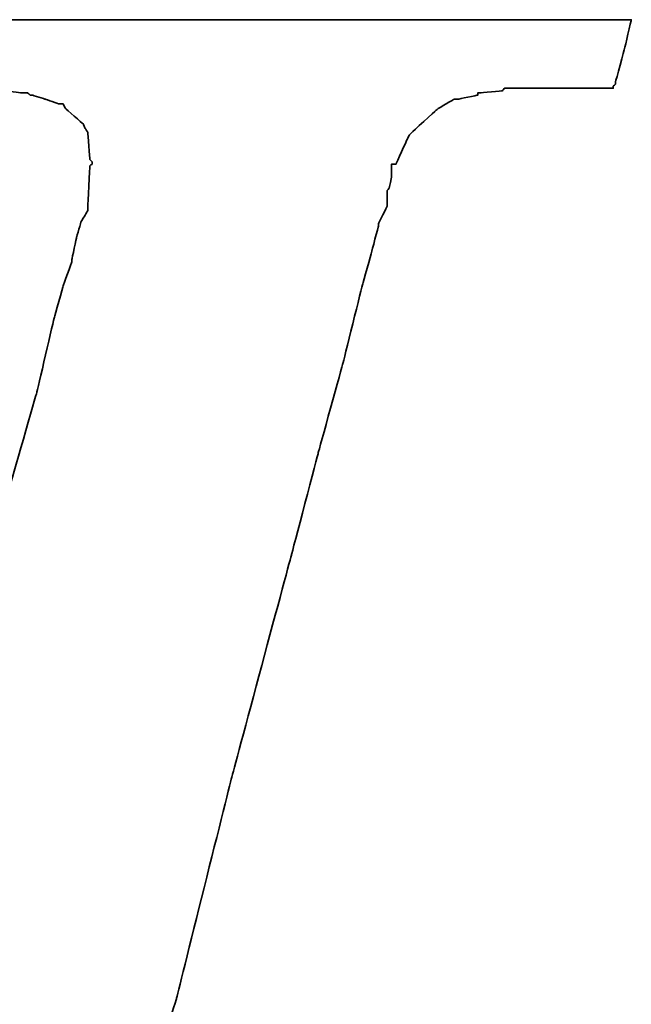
# Model space of a CAD drawing. Header units: millimetres. Extents: x 337 to 649, y 362 to 465.
# Tile 33 of 53: x 557.43 to 559.24, y 395.06 to 397.98. Entities that reach past the tile are written whole.
import ezdxf

# ---------------------------------------------------------------- set-up
doc = ezdxf.new("R2010")
doc.units = ezdxf.units.MM
doc.header["$LTSCALE"] = 0.15
doc.layers.add('DIM', color=4, linetype='CONTINUOUS')
doc.layers.add('layer 1', color=7, linetype='CONTINUOUS')

# ---------------------------------------------------------------- blocks, each defined once
blk = doc.blocks.new('TBI MOTION logo(完整正式版)')
at = {"layer": 'layer 1', "color": 22, "lineweight": 35}
blk.add_open_spline([(-40.59125, -7.943749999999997), (-40.59125, -7.943749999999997), (-40.97375, -7.943749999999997), (-40.97375, -7.943749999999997), (-40.97375, -7.943749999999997), (-40.97375, -7.943749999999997), (-41.38125, -7.943749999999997), (-41.38125, -7.943749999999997), (-41.38125, -7.943749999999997), (-41.38125, -7.943749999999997), (-41.54874999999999, -7.943749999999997), (-41.54874999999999, -7.943749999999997), (-41.54874999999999, -7.943749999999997), (-41.54874999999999, -7.943749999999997), (-41.59875, -7.943749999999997), (-41.59875, -7.943749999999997), (-41.59875, -7.943749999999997), (-41.59875, -7.943749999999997), (-41.88374999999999, -7.943749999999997), (-41.88374999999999, -7.943749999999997), (-41.88374999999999, -7.943749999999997), (-41.88374999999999, -7.943749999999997), (-41.90875, -7.91875), (-41.90875, -7.91875), (-41.90875, -7.91875), (-41.90875, -7.91875), (-42.19875, -7.871249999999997), (-42.19875, -7.871249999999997), (-42.19875, -7.871249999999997), (-42.19875, -7.871249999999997), (-42.43875, -7.82375), (-42.43875, -7.82375), (-42.43875, -7.82375), (-42.43875, -7.82375), (-42.45875, -7.82375), (-42.45875, -7.82375), (-42.45875, -7.82375), (-42.45875, -7.82375), (-42.48624999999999, -7.82375), (-42.48624999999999, -7.82375), (-42.48624999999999, -7.82375), (-42.48624999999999, -7.82375), (-42.67625, -7.723749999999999), (-42.67625, -7.723749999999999), (-42.67625, -7.723749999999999), (-42.67625, -7.723749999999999), (-42.70125, -7.70375), (-42.70125, -7.70375), (-42.70125, -7.70375), (-42.70125, -7.70375), (-42.72375, -7.678749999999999), (-42.72375, -7.678749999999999), (-42.72375, -7.678749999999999), (-42.72375, -7.678749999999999), (-42.86875, -7.488749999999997), (-42.86875, -7.488749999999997), (-42.86875, -7.488749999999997), (-42.86875, -7.488749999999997), (-42.89374999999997, -7.438749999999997), (-42.89374999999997, -7.438749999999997), (-42.89374999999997, -7.438749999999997), (-42.89374999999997, -7.438749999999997), (-42.91875, -7.388749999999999), (-42.91875, -7.388749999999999), (-42.91875, -7.388749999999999), (-42.91875, -7.388749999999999), (-42.93874999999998, -7.12875), (-42.93874999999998, -7.12875), (-42.93874999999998, -7.12875), (-42.93874999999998, -7.12875), (-42.96375, -7.103749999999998), (-42.96375, -7.103749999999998), (-42.96375, -7.103749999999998), (-42.96375, -7.103749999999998), (-42.96375, -7.053749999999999), (-42.96375, -7.053749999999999), (-42.96375, -7.053749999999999), (-42.96375, -7.053749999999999), (-42.96375, -7.00875), (-42.96375, -7.00875), (-42.96375, -7.00875), (-42.96375, -7.00875), (-42.91875, -6.69625), (-42.91875, -6.69625), (-42.91875, -6.69625), (-42.91875, -6.69625), (-42.91875, -6.62375), (-42.91875, -6.62375), (-42.91875, -6.62375), (-42.91875, -6.62375), (-42.91875, -6.59625), (-42.91875, -6.59625), (-42.91875, -6.59625), (-42.91875, -6.59625), (-42.91875, -6.57375), (-42.91875, -6.57375), (-42.91875, -6.57375), (-42.91875, -6.57375), (-42.91875, -6.528749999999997), (-42.91875, -6.528749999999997), (-42.91875, -6.528749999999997), (-42.91875, -6.528749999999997), (-42.89374999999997, -6.50375), (-42.89374999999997, -6.50375), (-42.89374999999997, -6.50375), (-42.89374999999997, -6.50375), (-42.84374999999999, -6.38375), (-42.84374999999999, -6.38375), (-42.84374999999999, -6.38375), (-42.84374999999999, -6.38375), (-42.84374999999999, -6.358749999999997), (-42.84374999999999, -6.358749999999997), (-42.84374999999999, -6.358749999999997), (-42.84374999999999, -6.358749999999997), (-42.74625, -6.143749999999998), (-42.74625, -6.143749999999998), (-42.74625, -6.143749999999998), (-42.74625, -6.143749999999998), (-42.70125, -5.853749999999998), (-42.70125, -5.853749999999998), (-42.70125, -5.853749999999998), (-42.70125, -5.853749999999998), (-42.60374999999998, -5.47125), (-42.60374999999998, -5.47125), (-42.60374999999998, -5.47125), (-42.60374999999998, -5.47125), (-42.60374999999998, -5.44875), (-42.60374999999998, -5.44875), (-42.60374999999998, -5.44875), (-42.60374999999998, -5.44875), (-42.38875, -4.678749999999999), (-42.38875, -4.678749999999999), (-42.38875, -4.678749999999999), (-42.38875, -4.678749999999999), (-42.36375, -4.653749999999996), (-42.36375, -4.653749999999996), (-42.36375, -4.653749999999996), (-42.36375, -4.653749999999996), (-42.12375, -3.69625), (-42.12375, -3.69625), (-42.12375, -3.69625), (-42.12375, -3.69625), (-42.12375, -3.67374), (-42.12375, -3.67374), (-42.12375, -3.67374), (-42.12375, -3.67374), (-41.78875, -2.593739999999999), (-41.78875, -2.593739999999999), (-41.78875, -2.593739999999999), (-41.78875, -2.593739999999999), (-41.18875, -0.19375), (-41.18875, -0.19375), (-41.18875, -0.19375), (-41.18875, -0.19375), (-40.54375, 2.20624), (-40.54375, 2.20624), (-40.54375, 2.20624), (-40.54375, 2.20624), (-40.25374999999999, 3.308749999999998), (-40.25374999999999, 3.308749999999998), (-40.25374999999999, 3.308749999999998), (-40.25374999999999, 3.308749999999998), (-39.98875, 4.27125), (-39.98875, 4.27125), (-39.98875, 4.27125), (-39.98875, 4.27125), (-39.77375, 5.131249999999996), (-39.77375, 5.131249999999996), (-39.77375, 5.131249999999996), (-39.77375, 5.131249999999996), (-39.67875, 5.47125), (-39.67875, 5.47125), (-39.67875, 5.47125), (-39.67875, 5.47125), (-39.60375, 5.756249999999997), (-39.60375, 5.756249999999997), (-39.60375, 5.756249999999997), (-39.60375, 5.756249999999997), (-39.60375, 5.78125), (-39.60375, 5.78125), (-39.60375, 5.78125), (-39.60375, 5.78125), (-39.50875, 5.97125), (-39.50875, 5.97125), (-39.50875, 5.97125), (-39.50875, 5.97125), (-39.50875, 6.138749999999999), (-39.50875, 6.138749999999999), (-39.50875, 6.138749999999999), (-39.50875, 6.138749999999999), (-39.48625, 6.166249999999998), (-39.48625, 6.166249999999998), (-39.48625, 6.166249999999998), (-39.48625, 6.166249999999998), (-39.46125, 6.286249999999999), (-39.46125, 6.286249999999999), (-39.46125, 6.286249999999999), (-39.46125, 6.286249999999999), (-39.46125, 6.426249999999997), (-39.46125, 6.426249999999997), (-39.46125, 6.426249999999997), (-39.46125, 6.426249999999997), (-39.41375, 6.426249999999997), (-39.41375, 6.426249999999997), (-39.41375, 6.426249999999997), (-39.41375, 6.426249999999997), (-39.29375, 6.69125), (-39.29375, 6.69125), (-39.29375, 6.69125), (-39.29375, 6.69125), (-39.26875, 6.741249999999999), (-39.26875, 6.741249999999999), (-39.26875, 6.741249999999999), (-39.26875, 6.741249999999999), (-39.24375, 6.76625), (-39.24375, 6.76625), (-39.24375, 6.76625), (-39.24375, 6.76625), (-38.98375, 7.006239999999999), (-38.98375, 7.006239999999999), (-38.98375, 7.006239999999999), (-38.98375, 7.006239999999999), (-38.95625, 7.026239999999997), (-38.95625, 7.026239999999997), (-38.95625, 7.026239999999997), (-38.95625, 7.026239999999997), (-38.78875, 7.126239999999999), (-38.78875, 7.126239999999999), (-38.78875, 7.126239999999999), (-38.78875, 7.126239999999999), (-38.76375, 7.126239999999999), (-38.76375, 7.126239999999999), (-38.76375, 7.126239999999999), (-38.76375, 7.126239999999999), (-38.74375, 7.126239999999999), (-38.74375, 7.126239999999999), (-38.74375, 7.126239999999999), (-38.74375, 7.126239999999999), (-38.52875, 7.171249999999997), (-38.52875, 7.171249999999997), (-38.52875, 7.171249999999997), (-38.52875, 7.171249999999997), (-38.52875, 7.196239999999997), (-38.52875, 7.196239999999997), (-38.52875, 7.196239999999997), (-38.52875, 7.196239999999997), (-38.50375, 7.196239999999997), (-38.50375, 7.196239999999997), (-38.50375, 7.196239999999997), (-38.50375, 7.196239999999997), (-38.26125, 7.21875), (-38.26125, 7.21875), (-38.26125, 7.21875), (-38.26125, 7.21875), (-38.23875000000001, 7.246239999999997), (-38.23875000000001, 7.246239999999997), (-38.23875000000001, 7.246239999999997), (-38.23875000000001, 7.246239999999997), (-38.21625, 7.246239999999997), (-38.21625, 7.246239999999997), (-38.21625, 7.246239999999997), (-38.21625, 7.246239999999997), (-38.18875, 7.246239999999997), (-38.18875, 7.246239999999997), (-38.18875, 7.246239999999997), (-38.18875, 7.246239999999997), (-37.90375, 7.246239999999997), (-37.90375, 7.246239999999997), (-37.90375, 7.246239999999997), (-37.90375, 7.246239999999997), (-37.85375, 7.246239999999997), (-37.85375, 7.246239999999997), (-37.85375, 7.246239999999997), (-37.85375, 7.246239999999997), (-37.75875, 7.246239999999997), (-37.75875, 7.246239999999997), (-37.75875, 7.246239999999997), (-37.75875, 7.246239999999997), (-37.42375, 7.246239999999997), (-37.42375, 7.246239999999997), (-37.42375, 7.246239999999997), (-37.42375, 7.246239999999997), (-37.08875, 7.246239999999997), (-37.08875, 7.246239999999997), (-37.08875, 7.246239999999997), (-37.08875, 7.246239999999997), (-37.06375, 7.246239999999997), (-37.06375, 7.246239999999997), (-37.06375, 7.246239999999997), (-37.06375, 7.246239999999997), (-37.06375, 7.266239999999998), (-37.06375, 7.266239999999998), (-37.06375, 7.266239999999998), (-37.06375, 7.266239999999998), (-37.03875, 7.291249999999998), (-37.03875, 7.291249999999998), (-37.03875, 7.291249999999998), (-37.03875, 7.291249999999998), (-37.03875, 7.31625), (-37.03875, 7.31625), (-37.03875, 7.31625), (-37.03875, 7.31625), (-36.94125, 7.676249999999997), (-36.94125, 7.676249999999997), (-36.94125, 7.676249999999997), (-36.94125, 7.676249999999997), (-36.86875, 7.98625), (-36.86875, 7.98625), (-36.86875, 7.98625), (-36.86875, 7.98625), (-36.98875000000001, 7.98625), (-36.98875000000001, 7.98625), (-36.98875000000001, 7.98625), (-36.98875000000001, 7.98625), (-37.42375, 7.98625), (-37.42375, 7.98625), (-37.42375, 7.98625), (-37.42375, 7.98625), (-37.94875, 7.98625), (-37.94875, 7.98625), (-37.94875, 7.98625), (-37.94875, 7.98625), (-38.57375, 7.98625), (-38.57375, 7.98625), (-38.57375, 7.98625), (-38.57375, 7.98625), (-39.29375, 7.98625), (-39.29375, 7.98625), (-39.29375, 7.98625), (-39.29375, 7.98625), (-40.82875, 7.98625), (-40.82875, 7.98625), (-40.82875, 7.98625), (-40.82875, 7.98625), (-42.36375, 7.98625), (-42.36375, 7.98625), (-42.36375, 7.98625), (-42.36375, 7.98625), (-43.08375, 7.98625), (-43.08375, 7.98625), (-43.08375, 7.98625), (-43.08375, 7.98625), (-43.70875, 7.98625), (-43.70875, 7.98625), (-43.70875, 7.98625), (-43.70875, 7.98625), (-44.23375, 7.98625), (-44.23375, 7.98625), (-44.23375, 7.98625), (-44.23375, 7.98625), (-44.66875, 7.98625), (-44.66875, 7.98625), (-44.66875, 7.98625), (-44.66875, 7.98625), (-44.88375, 7.98625), (-44.88375, 7.98625), (-44.88375, 7.98625), (-44.88375, 7.98625), (-44.90874999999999, 7.94125), (-44.90874999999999, 7.94125), (-44.90874999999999, 7.94125), (-44.90874999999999, 7.94125), (-44.90874999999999, 7.916249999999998), (-44.90874999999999, 7.916249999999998), (-44.90874999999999, 7.916249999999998), (-44.90874999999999, 7.916249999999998), (-45.00375, 7.55625), (-45.00375, 7.55625), (-45.00375, 7.55625), (-45.00375, 7.55625), (-45.05374999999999, 7.246239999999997), (-45.05374999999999, 7.246239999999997), (-45.05374999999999, 7.246239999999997), (-45.05374999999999, 7.246239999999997), (-44.61875, 7.246239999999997), (-44.61875, 7.246239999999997), (-44.61875, 7.246239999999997), (-44.61875, 7.246239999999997), (-44.11375, 7.246239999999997), (-44.11375, 7.246239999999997), (-44.11375, 7.246239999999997), (-44.11375, 7.246239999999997), (-43.99375, 7.246239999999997), (-43.99375, 7.246239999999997), (-43.99375, 7.246239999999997), (-43.99375, 7.246239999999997), (-43.94625, 7.246239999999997), (-43.94625, 7.246239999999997), (-43.94625, 7.246239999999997), (-43.94625, 7.246239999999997), (-43.92374, 7.246239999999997), (-43.92374, 7.246239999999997), (-43.92374, 7.246239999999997), (-43.92374, 7.246239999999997), (-43.65874999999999, 7.246239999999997), (-43.65874999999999, 7.246239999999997), (-43.65874999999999, 7.246239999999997), (-43.65874999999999, 7.246239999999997), (-43.63875, 7.21875), (-43.63875, 7.21875), (-43.63875, 7.21875), (-43.63875, 7.21875), (-43.46874999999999, 7.196239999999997), (-43.46874999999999, 7.196239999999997), (-43.46874999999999, 7.196239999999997), (-43.46874999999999, 7.196239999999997), (-43.39875, 7.196239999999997), (-43.39875, 7.196239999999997), (-43.39875, 7.196239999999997), (-43.39875, 7.196239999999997), (-43.37125, 7.171249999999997), (-43.37125, 7.171249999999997), (-43.37125, 7.171249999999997), (-43.37125, 7.171249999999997), (-43.34875, 7.171249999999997), (-43.34875, 7.171249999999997), (-43.34875, 7.171249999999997), (-43.34875, 7.171249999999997), (-43.20375, 7.126239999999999), (-43.20375, 7.126239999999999), (-43.20375, 7.126239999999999), (-43.20375, 7.126239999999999), (-43.05875, 7.076239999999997), (-43.05875, 7.076239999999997), (-43.05875, 7.076239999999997), (-43.05875, 7.076239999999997), (-43.01375, 7.076239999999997), (-43.01375, 7.076239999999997), (-43.01375, 7.076239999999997), (-43.01375, 7.076239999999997), (-42.98875, 7.026239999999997), (-42.98875, 7.026239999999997), (-42.98875, 7.026239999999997), (-42.98875, 7.026239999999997), (-42.79874999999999, 6.86125), (-42.79874999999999, 6.86125), (-42.79874999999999, 6.86125), (-42.79874999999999, 6.86125), (-42.77375, 6.81125), (-42.77375, 6.81125), (-42.77375, 6.81125), (-42.77375, 6.81125), (-42.74625, 6.76625), (-42.74625, 6.76625), (-42.74625, 6.76625), (-42.74625, 6.76625), (-42.72375, 6.47625), (-42.72375, 6.47625), (-42.72375, 6.47625), (-42.72375, 6.47625), (-42.70125, 6.45124), (-42.70125, 6.45124), (-42.70125, 6.45124), (-42.70125, 6.45124), (-42.70125, 6.426249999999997), (-42.70125, 6.426249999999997), (-42.70125, 6.426249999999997), (-42.70125, 6.426249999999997), (-42.72375, 6.40625), (-42.72375, 6.40625), (-42.72375, 6.40625), (-42.72375, 6.40625), (-42.74625, 5.97125), (-42.74625, 5.97125), (-42.74625, 5.97125), (-42.74625, 5.97125), (-42.74625, 5.94625), (-42.74625, 5.94625), (-42.74625, 5.94625), (-42.74625, 5.94625), (-42.74625, 5.926249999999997), (-42.74625, 5.926249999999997), (-42.74625, 5.926249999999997), (-42.74625, 5.926249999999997), (-42.77375, 5.876249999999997), (-42.77375, 5.876249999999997), (-42.77375, 5.876249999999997), (-42.77375, 5.876249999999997), (-42.81875, 5.80625), (-42.81875, 5.80625), (-42.81875, 5.80625), (-42.81875, 5.80625), (-42.86875, 5.63625), (-42.86875, 5.63625), (-42.86875, 5.63625), (-42.86875, 5.63625), (-42.91875, 5.39625), (-42.91875, 5.39625), (-42.91875, 5.39625), (-42.91875, 5.39625), (-42.91875, 5.37124), (-42.91875, 5.37124), (-42.91875, 5.37124), (-42.91875, 5.37124), (-43.01375, 5.10874), (-43.01375, 5.10874), (-43.01375, 5.10874), (-43.01375, 5.10874), (-43.10875, 4.771239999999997), (-43.10875, 4.771239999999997), (-43.10875, 4.771239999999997), (-43.10875, 4.771239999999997), (-43.29875, 3.956249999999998), (-43.29875, 3.956249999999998), (-43.29875, 3.956249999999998), (-43.29875, 3.956249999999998), (-43.58875, 2.951249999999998), (-43.58875, 2.951249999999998), (-43.58875, 2.951249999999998), (-43.58875, 2.951249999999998), (-43.87375, 1.87125), (-43.87375, 1.87125), (-43.87375, 1.87125), (-43.87375, 1.87125), (-44.52625, -0.50374), (-44.52625, -0.50374), (-44.52625, -0.50374), (-44.52625, -0.50374), (-45.14874999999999, -2.853749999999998), (-45.14874999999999, -2.853749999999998), (-45.14874999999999, -2.853749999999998), (-45.14874999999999, -2.853749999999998), (-45.43375, -3.95875), (-45.43375, -3.95875), (-45.43375, -3.95875), (-45.43375, -3.95875), (-45.69874999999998, -4.96875), (-45.69874999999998, -4.96875), (-45.69874999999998, -4.96875), (-45.69874999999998, -4.96875), (-45.91375, -5.78375), (-45.91375, -5.78375), (-45.91375, -5.78375), (-45.91375, -5.78375), (-46.01374999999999, -6.11875), (-46.01374999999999, -6.11875), (-46.01374999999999, -6.11875), (-46.01374999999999, -6.11875), (-46.01374999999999, -6.143749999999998), (-46.01374999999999, -6.143749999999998), (-46.01374999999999, -6.143749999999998), (-46.01374999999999, -6.143749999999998), (-46.10875, -6.40875), (-46.10875, -6.40875), (-46.10875, -6.40875), (-46.10875, -6.40875), (-46.15375, -6.648749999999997), (-46.15375, -6.648749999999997), (-46.15375, -6.648749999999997), (-46.15375, -6.648749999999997), (-46.20375, -6.83875), (-46.20375, -6.83875), (-46.20375, -6.83875), (-46.20375, -6.83875), (-46.22874999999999, -6.933749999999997), (-46.22874999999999, -6.933749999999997), (-46.22874999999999, -6.933749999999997), (-46.22874999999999, -6.933749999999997), (-46.22874999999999, -7.07875), (-46.22874999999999, -7.07875), (-46.22874999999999, -7.07875), (-46.22874999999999, -7.07875), (-46.27374999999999, -7.07875), (-46.27374999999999, -7.07875), (-46.27374999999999, -7.07875), (-46.27374999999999, -7.07875), (-46.39375, -7.34375), (-46.39375, -7.34375), (-46.39375, -7.34375), (-46.39375, -7.34375), (-46.39375, -7.36875), (-46.39375, -7.36875), (-46.39375, -7.36875), (-46.39375, -7.36875), (-46.42125, -7.388749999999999), (-46.42125, -7.388749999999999), (-46.42125, -7.388749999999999), (-46.42125, -7.388749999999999), (-46.68375, -7.678749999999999), (-46.68375, -7.678749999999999), (-46.68375, -7.678749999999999), (-46.68375, -7.678749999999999), (-46.70875, -7.70375), (-46.70875, -7.70375), (-46.70875, -7.70375), (-46.70875, -7.70375), (-46.75374999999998, -7.723749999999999), (-46.75374999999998, -7.723749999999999), (-46.75374999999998, -7.723749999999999), (-46.75374999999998, -7.723749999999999), (-47.08874999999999, -7.871249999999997), (-47.08874999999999, -7.871249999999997), (-47.08874999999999, -7.871249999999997), (-47.08874999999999, -7.871249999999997), (-47.11625, -7.871249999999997), (-47.11625, -7.871249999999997), (-47.11625, -7.871249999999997), (-47.11625, -7.871249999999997), (-47.13875, -7.893749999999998), (-47.13875, -7.893749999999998), (-47.13875, -7.893749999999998), (-47.13875, -7.893749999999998), (-47.56874999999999, -7.91875), (-47.56874999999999, -7.91875), (-47.56874999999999, -7.91875), (-47.56874999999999, -7.91875), (-47.59624999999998, -7.943749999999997), (-47.59624999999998, -7.943749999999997), (-47.59624999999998, -7.943749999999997), (-47.59624999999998, -7.943749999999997), (-47.64375, -7.943749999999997), (-47.64375, -7.943749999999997), (-47.64375, -7.943749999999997), (-47.64375, -7.943749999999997), (-47.73625, -7.943749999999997), (-47.73625, -7.943749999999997), (-47.73625, -7.943749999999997), (-47.73625, -7.943749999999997), (-48.07375, -7.943749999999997), (-48.07375, -7.943749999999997), (-48.07375, -7.943749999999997), (-48.07375, -7.943749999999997), (-48.36125, -7.943749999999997), (-48.36125, -7.943749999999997), (-48.36125, -7.943749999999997), (-48.36125, -7.943749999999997), (-48.36125, -7.966249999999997), (-48.36125, -7.966249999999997), (-48.36125, -7.966249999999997), (-48.36125, -7.966249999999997), (-48.36125, -7.991249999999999), (-48.36125, -7.991249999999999), (-48.36125, -7.991249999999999), (-48.36125, -7.991249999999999), (-48.38875, -8.013749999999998), (-48.38875, -8.013749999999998), (-48.38875, -8.013749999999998), (-48.38875, -8.013749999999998), (-48.50875, -8.34875), (-48.50875, -8.34875), (-48.50875, -8.34875), (-48.50875, -8.34875), (-48.55375, -8.68625), (-48.55375, -8.68625), (-48.55375, -8.68625), (-48.55375, -8.68625), (-48.45875, -8.68625), (-48.45875, -8.68625), (-48.45875, -8.68625), (-48.45875, -8.68625), (-48.07375, -8.68625), (-48.07375, -8.68625), (-48.07375, -8.68625), (-48.07375, -8.68625), (-47.52374999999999, -8.68625), (-47.52374999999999, -8.68625), (-47.52374999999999, -8.68625), (-47.52374999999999, -8.68625), (-46.92375, -8.68625), (-46.92375, -8.68625), (-46.92375, -8.68625), (-46.92375, -8.68625), (-46.25375, -8.68625), (-46.25375, -8.68625), (-46.25375, -8.68625), (-46.25375, -8.68625), (-46.20375, -8.68625), (-46.20375, -8.68625), (-46.20375, -8.68625), (-46.20375, -8.68625), (-44.71375, -8.68625), (-44.71375, -8.68625), (-44.71375, -8.68625), (-44.71375, -8.68625), (-43.22874999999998, -8.68625), (-43.22874999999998, -8.68625), (-43.22874999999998, -8.68625), (-43.22874999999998, -8.68625), (-42.55875, -8.68625), (-42.55875, -8.68625), (-42.55875, -8.68625), (-42.55875, -8.68625), (-42.50874999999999, -8.68625), (-42.50874999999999, -8.68625), (-42.50874999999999, -8.68625), (-42.50874999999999, -8.68625), (-41.93375, -8.68625), (-41.93375, -8.68625), (-41.93375, -8.68625), (-41.93375, -8.68625), (-41.38125, -8.68625), (-41.38125, -8.68625), (-41.38125, -8.68625), (-41.38125, -8.68625), (-40.97375, -8.68625), (-40.97375, -8.68625), (-40.97375, -8.68625), (-40.97375, -8.68625), (-40.78125, -8.68625), (-40.78125, -8.68625), (-40.78125, -8.68625), (-40.78125, -8.68625), (-40.78125, -8.638749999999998), (-40.78125, -8.638749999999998), (-40.78125, -8.638749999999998), (-40.78125, -8.638749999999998), (-40.75874999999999, -8.638749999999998), (-40.75874999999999, -8.638749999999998), (-40.75874999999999, -8.638749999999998), (-40.75874999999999, -8.638749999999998), (-40.66374999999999, -8.27875), (-40.66374999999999, -8.27875), (-40.66374999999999, -8.27875), (-40.66374999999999, -8.27875), (-40.59125, -7.943749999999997), (-40.59125, -7.943749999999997)], degree=3, knots=[0, 0, 0, 0, 0.0055865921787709, 0.0055865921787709, 0.0055865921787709, 0.0055866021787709, 0.0111731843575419, 0.0111731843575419, 0.0111731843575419, 0.0111731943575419, 0.0167597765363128, 0.0167597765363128, 0.0167597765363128, 0.0167597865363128, 0.0223463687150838, 0.0223463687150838, 0.0223463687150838, 0.0223463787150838, 0.0279329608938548, 0.0279329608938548, 0.0279329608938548, 0.0279329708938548, 0.0335195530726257, 0.0335195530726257, 0.0335195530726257, 0.0335195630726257, 0.0391061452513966, 0.0391061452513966, 0.0391061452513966, 0.0391061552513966, 0.0446927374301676, 0.0446927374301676, 0.0446927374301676, 0.0446927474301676, 0.0502793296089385, 0.0502793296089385, 0.0502793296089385, 0.0502793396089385, 0.0558659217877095, 0.0558659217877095, 0.0558659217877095, 0.0558659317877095, 0.0614525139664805, 0.0614525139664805, 0.0614525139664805, 0.0614525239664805, 0.0670391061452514, 0.0670391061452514, 0.0670391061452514, 0.0670391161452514, 0.0726256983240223, 0.0726256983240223, 0.0726256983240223, 0.0726257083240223, 0.0782122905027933, 0.0782122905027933, 0.0782122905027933, 0.0782123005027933, 0.0837988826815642, 0.0837988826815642, 0.0837988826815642, 0.0837988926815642, 0.0893854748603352, 0.0893854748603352, 0.0893854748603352, 0.0893854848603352, 0.0949720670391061, 0.0949720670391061, 0.0949720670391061, 0.0949720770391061, 0.1005586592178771, 0.1005586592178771, 0.1005586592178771, 0.1005586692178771, 0.106145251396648, 0.106145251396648, 0.106145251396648, 0.106145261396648, 0.1117318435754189, 0.1117318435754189, 0.1117318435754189, 0.1117318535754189, 0.1173184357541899, 0.1173184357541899, 0.1173184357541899, 0.1173184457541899, 0.1229050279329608, 0.1229050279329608, 0.1229050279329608, 0.1229050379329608, 0.1284916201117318, 0.1284916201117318, 0.1284916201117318, 0.1284916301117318, 0.1340782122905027, 0.1340782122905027, 0.1340782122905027, 0.1340782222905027, 0.1396648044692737, 0.1396648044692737, 0.1396648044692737, 0.1396648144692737, 0.1452513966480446, 0.1452513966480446, 0.1452513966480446, 0.1452514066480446, 0.1508379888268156, 0.1508379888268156, 0.1508379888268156, 0.1508379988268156, 0.1564245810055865, 0.1564245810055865, 0.1564245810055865, 0.1564245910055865, 0.1620111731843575, 0.1620111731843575, 0.1620111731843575, 0.1620111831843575, 0.1675977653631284, 0.1675977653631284, 0.1675977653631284, 0.1675977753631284, 0.1731843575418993, 0.1731843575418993, 0.1731843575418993, 0.1731843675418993, 0.1787709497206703, 0.1787709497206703, 0.1787709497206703, 0.1787709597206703, 0.1843575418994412, 0.1843575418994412, 0.1843575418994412, 0.1843575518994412, 0.1899441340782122, 0.1899441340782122, 0.1899441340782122, 0.1899441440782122, 0.1955307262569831, 0.1955307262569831, 0.1955307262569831, 0.1955307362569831, 0.2011173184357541, 0.2011173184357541, 0.2011173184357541, 0.2011173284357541, 0.206703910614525, 0.206703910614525, 0.206703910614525, 0.206703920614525, 0.2122905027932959, 0.2122905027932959, 0.2122905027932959, 0.2122905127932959, 0.2178770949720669, 0.2178770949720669, 0.2178770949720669, 0.2178771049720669, 0.2234636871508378, 0.2234636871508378, 0.2234636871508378, 0.2234636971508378, 0.2290502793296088, 0.2290502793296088, 0.2290502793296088, 0.2290502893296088, 0.2346368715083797, 0.2346368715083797, 0.2346368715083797, 0.2346368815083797, 0.2402234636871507, 0.2402234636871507, 0.2402234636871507, 0.2402234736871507, 0.2458100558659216, 0.2458100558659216, 0.2458100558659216, 0.2458100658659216, 0.2513966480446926, 0.2513966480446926, 0.2513966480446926, 0.2513966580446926, 0.2569832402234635, 0.2569832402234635, 0.2569832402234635, 0.2569832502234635, 0.2625698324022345, 0.2625698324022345, 0.2625698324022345, 0.2625698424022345, 0.2681564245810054, 0.2681564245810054, 0.2681564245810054, 0.2681564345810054, 0.2737430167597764, 0.2737430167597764, 0.2737430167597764, 0.2737430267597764, 0.2793296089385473, 0.2793296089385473, 0.2793296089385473, 0.2793296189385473, 0.2849162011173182, 0.2849162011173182, 0.2849162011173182, 0.2849162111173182, 0.2905027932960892, 0.2905027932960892, 0.2905027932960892, 0.2905028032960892, 0.2960893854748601, 0.2960893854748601, 0.2960893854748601, 0.29608939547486, 0.3016759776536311, 0.3016759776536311, 0.3016759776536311, 0.3016759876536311, 0.3072625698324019, 0.3072625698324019, 0.3072625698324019, 0.3072625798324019, 0.312849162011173, 0.312849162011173, 0.312849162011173, 0.312849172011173, 0.3184357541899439, 0.3184357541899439, 0.3184357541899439, 0.3184357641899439, 0.3240223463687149, 0.3240223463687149, 0.3240223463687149, 0.3240223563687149, 0.3296089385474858, 0.3296089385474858, 0.3296089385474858, 0.3296089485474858, 0.3351955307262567, 0.3351955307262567, 0.3351955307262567, 0.3351955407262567, 0.3407821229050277, 0.3407821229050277, 0.3407821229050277, 0.3407821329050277, 0.3463687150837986, 0.3463687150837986, 0.3463687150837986, 0.3463687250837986, 0.3519553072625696, 0.3519553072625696, 0.3519553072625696, 0.3519553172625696, 0.3575418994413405, 0.3575418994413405, 0.3575418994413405, 0.3575419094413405, 0.3631284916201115, 0.3631284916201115, 0.3631284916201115, 0.3631285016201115, 0.3687150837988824, 0.3687150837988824, 0.3687150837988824, 0.3687150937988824, 0.3743016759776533, 0.3743016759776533, 0.3743016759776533, 0.3743016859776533, 0.3798882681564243, 0.3798882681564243, 0.3798882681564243, 0.3798882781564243, 0.3854748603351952, 0.3854748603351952, 0.3854748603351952, 0.3854748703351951, 0.3910614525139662, 0.3910614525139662, 0.3910614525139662, 0.3910614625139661, 0.3966480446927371, 0.3966480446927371, 0.3966480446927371, 0.3966480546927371, 0.4022346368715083, 0.4022346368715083, 0.4022346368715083, 0.4022346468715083, 0.407821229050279, 0.407821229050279, 0.407821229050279, 0.407821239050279, 0.4134078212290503, 0.4134078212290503, 0.4134078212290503, 0.4134078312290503, 0.4189944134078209, 0.4189944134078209, 0.4189944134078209, 0.4189944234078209, 0.4245810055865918, 0.4245810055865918, 0.4245810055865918, 0.4245810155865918, 0.4301675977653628, 0.4301675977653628, 0.4301675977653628, 0.4301676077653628, 0.4357541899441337, 0.4357541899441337, 0.4357541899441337, 0.4357541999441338, 0.4413407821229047, 0.4413407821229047, 0.4413407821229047, 0.4413407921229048, 0.4469273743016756, 0.4469273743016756, 0.4469273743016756, 0.4469273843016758, 0.4525139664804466, 0.4525139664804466, 0.4525139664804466, 0.4525139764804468, 0.4581005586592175, 0.4581005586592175, 0.4581005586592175, 0.4581005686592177, 0.4636871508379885, 0.4636871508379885, 0.4636871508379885, 0.4636871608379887, 0.4692737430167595, 0.4692737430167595, 0.4692737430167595, 0.4692737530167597, 0.4748603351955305, 0.4748603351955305, 0.4748603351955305, 0.4748603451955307, 0.4804469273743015, 0.4804469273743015, 0.4804469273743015, 0.4804469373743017, 0.4860335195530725, 0.4860335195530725, 0.4860335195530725, 0.4860335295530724, 0.4916201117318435, 0.4916201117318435, 0.4916201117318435, 0.4916201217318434, 0.4972067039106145, 0.4972067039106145, 0.4972067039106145, 0.4972067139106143, 0.5027932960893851, 0.5027932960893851, 0.5027932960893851, 0.5027933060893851, 0.508379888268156, 0.508379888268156, 0.508379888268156, 0.508379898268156, 0.513966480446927, 0.513966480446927, 0.513966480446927, 0.5139664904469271, 0.519553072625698, 0.519553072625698, 0.519553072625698, 0.5195530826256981, 0.525139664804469, 0.525139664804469, 0.525139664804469, 0.525139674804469, 0.53072625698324, 0.53072625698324, 0.53072625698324, 0.5307262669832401, 0.536312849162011, 0.536312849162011, 0.536312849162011, 0.5363128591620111, 0.541899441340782, 0.541899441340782, 0.541899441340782, 0.5418994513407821, 0.547486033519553, 0.547486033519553, 0.547486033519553, 0.547486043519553, 0.553072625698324, 0.553072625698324, 0.553072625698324, 0.5530726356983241, 0.558659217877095, 0.558659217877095, 0.558659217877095, 0.558659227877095, 0.564245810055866, 0.564245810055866, 0.564245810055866, 0.564245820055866, 0.569832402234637, 0.569832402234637, 0.569832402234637, 0.5698324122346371, 0.575418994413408, 0.575418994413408, 0.575418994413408, 0.575419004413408, 0.581005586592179, 0.581005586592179, 0.581005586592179, 0.581005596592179, 0.58659217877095, 0.58659217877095, 0.58659217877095, 0.5865921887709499, 0.592178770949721, 0.592178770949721, 0.592178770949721, 0.5921787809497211, 0.5977653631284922, 0.5977653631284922, 0.5977653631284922, 0.5977653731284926, 0.603351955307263, 0.603351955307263, 0.603351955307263, 0.6033519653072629, 0.608938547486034, 0.608938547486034, 0.608938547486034, 0.608938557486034, 0.6145251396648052, 0.6145251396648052, 0.6145251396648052, 0.6145251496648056, 0.6201117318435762, 0.6201117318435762, 0.6201117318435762, 0.6201117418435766, 0.6256983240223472, 0.6256983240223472, 0.6256983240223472, 0.6256983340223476, 0.631284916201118, 0.631284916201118, 0.631284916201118, 0.631284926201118, 0.6368715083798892, 0.6368715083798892, 0.6368715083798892, 0.6368715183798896, 0.6424581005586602, 0.6424581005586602, 0.6424581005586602, 0.6424581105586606, 0.6480446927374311, 0.6480446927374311, 0.6480446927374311, 0.6480447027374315, 0.6536312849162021, 0.6536312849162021, 0.6536312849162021, 0.6536312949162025, 0.6592178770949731, 0.6592178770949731, 0.6592178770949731, 0.6592178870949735, 0.6648044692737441, 0.6648044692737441, 0.6648044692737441, 0.6648044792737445, 0.6703910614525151, 0.6703910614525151, 0.6703910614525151, 0.6703910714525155, 0.6759776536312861, 0.6759776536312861, 0.6759776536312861, 0.6759776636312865, 0.6815642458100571, 0.6815642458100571, 0.6815642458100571, 0.6815642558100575, 0.687150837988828, 0.687150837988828, 0.687150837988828, 0.687150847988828, 0.6927374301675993, 0.6927374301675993, 0.6927374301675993, 0.6927374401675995, 0.69832402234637, 0.69832402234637, 0.69832402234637, 0.69832403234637, 0.703910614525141, 0.703910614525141, 0.703910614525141, 0.703910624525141, 0.7094972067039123, 0.7094972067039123, 0.7094972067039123, 0.7094972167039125, 0.715083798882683, 0.715083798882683, 0.715083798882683, 0.715083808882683, 0.7206703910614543, 0.7206703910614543, 0.7206703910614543, 0.7206704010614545, 0.7262569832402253, 0.7262569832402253, 0.7262569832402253, 0.7262569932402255, 0.731843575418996, 0.731843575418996, 0.731843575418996, 0.731843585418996, 0.7374301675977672, 0.7374301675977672, 0.7374301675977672, 0.7374301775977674, 0.7430167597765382, 0.7430167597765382, 0.7430167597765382, 0.7430167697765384, 0.7486033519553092, 0.7486033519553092, 0.7486033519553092, 0.7486033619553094, 0.75418994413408, 0.75418994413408, 0.75418994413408, 0.75418995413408, 0.7597765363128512, 0.7597765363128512, 0.7597765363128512, 0.7597765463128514, 0.7653631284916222, 0.7653631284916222, 0.7653631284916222, 0.7653631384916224, 0.770949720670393, 0.770949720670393, 0.770949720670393, 0.770949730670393, 0.7765363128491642, 0.7765363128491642, 0.7765363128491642, 0.7765363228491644, 0.7821229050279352, 0.7821229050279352, 0.7821229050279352, 0.7821229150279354, 0.787709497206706, 0.787709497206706, 0.787709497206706, 0.787709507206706, 0.7932960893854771, 0.7932960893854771, 0.7932960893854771, 0.7932960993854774, 0.798882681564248, 0.798882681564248, 0.798882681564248, 0.798882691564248, 0.8044692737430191, 0.8044692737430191, 0.8044692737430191, 0.8044692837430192, 0.8100558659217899, 0.8100558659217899, 0.8100558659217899, 0.81005587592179, 0.8156424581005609, 0.8156424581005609, 0.8156424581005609, 0.815642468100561, 0.8212290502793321, 0.8212290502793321, 0.8212290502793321, 0.8212290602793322, 0.8268156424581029, 0.8268156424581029, 0.8268156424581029, 0.826815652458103, 0.8324022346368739, 0.8324022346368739, 0.8324022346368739, 0.832402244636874, 0.8379888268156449, 0.8379888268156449, 0.8379888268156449, 0.837988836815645, 0.8435754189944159, 0.8435754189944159, 0.8435754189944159, 0.8435754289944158, 0.8491620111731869, 0.8491620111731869, 0.8491620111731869, 0.849162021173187, 0.8547486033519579, 0.8547486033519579, 0.8547486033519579, 0.854748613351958, 0.8603351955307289, 0.8603351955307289, 0.8603351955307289, 0.860335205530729, 0.8659217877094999, 0.8659217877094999, 0.8659217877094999, 0.8659217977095, 0.8715083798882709, 0.8715083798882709, 0.8715083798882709, 0.871508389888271, 0.8770949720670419, 0.8770949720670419, 0.8770949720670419, 0.877094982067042, 0.8826815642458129, 0.8826815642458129, 0.8826815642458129, 0.882681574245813, 0.888268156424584, 0.888268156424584, 0.888268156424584, 0.8882681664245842, 0.8938547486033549, 0.8938547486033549, 0.8938547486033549, 0.893854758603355, 0.8994413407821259, 0.8994413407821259, 0.8994413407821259, 0.899441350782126, 0.9050279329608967, 0.9050279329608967, 0.9050279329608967, 0.9050279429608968, 0.9106145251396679, 0.9106145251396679, 0.9106145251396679, 0.910614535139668, 0.9162011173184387, 0.9162011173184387, 0.9162011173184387, 0.9162011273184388, 0.9217877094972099, 0.9217877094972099, 0.9217877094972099, 0.92178771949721, 0.9273743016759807, 0.9273743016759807, 0.9273743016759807, 0.9273743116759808, 0.9329608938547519, 0.9329608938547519, 0.9329608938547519, 0.932960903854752, 0.9385474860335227, 0.9385474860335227, 0.9385474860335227, 0.9385474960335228, 0.944134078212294, 0.944134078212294, 0.944134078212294, 0.9441340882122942, 0.9497206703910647, 0.9497206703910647, 0.9497206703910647, 0.9497206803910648, 0.9553072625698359, 0.9553072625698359, 0.9553072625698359, 0.955307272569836, 0.960893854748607, 0.960893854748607, 0.960893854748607, 0.9608938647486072, 0.9664804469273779, 0.9664804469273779, 0.9664804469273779, 0.9664804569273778, 0.972067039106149, 0.972067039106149, 0.972067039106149, 0.9720670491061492, 0.9776536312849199, 0.9776536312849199, 0.9776536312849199, 0.97765364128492, 0.9832402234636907, 0.9832402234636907, 0.9832402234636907, 0.9832402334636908, 0.988826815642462, 0.988826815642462, 0.988826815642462, 0.9888268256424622, 0.9944134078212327, 0.9944134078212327, 0.9944134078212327, 0.9944134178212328, 1, 1, 1, 1], dxfattribs=at)

msp = doc.modelspace()

# ---------------------------------------------------------------- block references
at = {"layer": 'DIM', "color": 7, "xscale": 0.2736514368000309, "yscale": 0.2736514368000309, "zscale": 0.2736514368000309}
msp.add_blockref('TBI MOTION logo(完整正式版)', (569.3298963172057, 395.7911459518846), dxfattribs=at)

doc.saveas('drawing.dxf')
